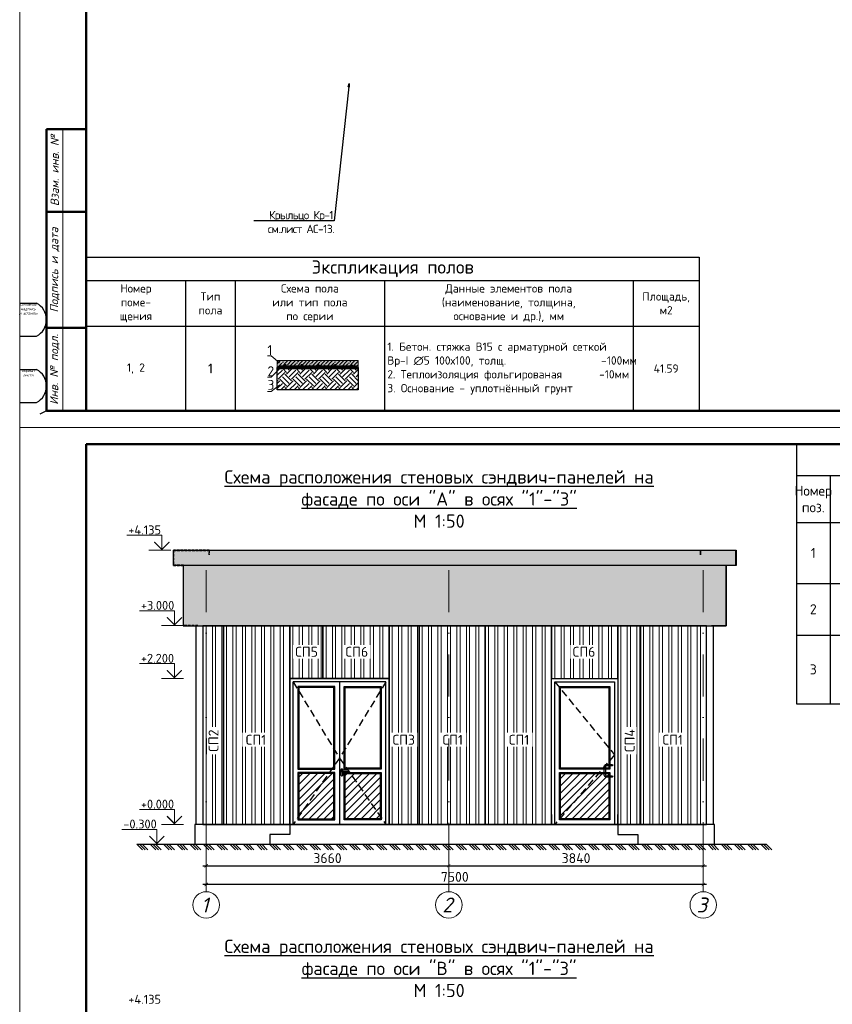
# Model space of a CAD drawing. Header units: millimetres. Extents: x 2842173 to 10151342, y -218675 to 375325.
# Tile 89 of 107: x 2928478 to 2952999, y 179723 to 209424. Entities that reach past the tile are written whole.
import ezdxf
from ezdxf import colors
from ezdxf.entities.mleader import LeaderData, LeaderLine
from ezdxf.enums import TextEntityAlignment as Align
from ezdxf.math import Vec2, Vec3

# ---------------------------------------------------------------- set-up
doc = ezdxf.new("R2010")
doc.units = ezdxf.units.MM
for name, pattern in [('$0$( Hidden )', [0.375, 0.25, -0.125]), ('DASHDOTX2', [50.8, 25.4, -12.7, 0, -12.7]), ('HIDDEN2', [4.7625, 3.175, -1.5875])]:
    doc.linetypes.add(name, pattern=pattern)
doc.layers.get('Defpoints').update_dxf_attribs({"color": 255})
for name, color, linetype, lineweight in [('.', 7, 'Continuous', 15), ('0_Текст', 175, 'Continuous', 20), ('HATCH', 253, 'Continuous', 13), ('STR. Таблицы(Tables).0', 7, 'Continuous', 20), ('тонкие', 143, 'Continuous', 9)]:
    doc.layers.add(name, color=color, linetype=linetype, lineweight=lineweight)
doc.layers.add('CS_UNPLOTTED', color=171, linetype='Continuous', plot=False)
doc.layers.add('D-Hatch (PROFIL)', color=7, linetype='Continuous')
doc.layers.add('Окно ОК-1', color=142, linetype='Continuous')
doc.styles.add('ICOCPEUR', font='isocpeur.ttf')
doc.styles.add('ISO_1.0', font='isocpeui.ttf')
doc.styles.add('ISOCPEUR', font='isocpeur.ttf')
doc.styles.add('ГОСТ 300', font='isocpeui.ttf', dxfattribs={"height": 300})
doc.styles.add('ГОСТ300', font='isocpeur.ttf')
doc.styles.add('Оси', font='isocpeui.ttf')
doc.dimstyles.new('ГОСТ 50', dxfattribs={"dimtxt": 300, "dimasz": 100, "dimexe": 100, "dimexo": 80, "dimgap": 80, "dimtad": 1, "dimdec": 0, "dimlfac": 0.5, "dimtxsty": 'ГОСТ300', "dimblk": 'ARCHTICK', "dimcen": 50, "dimdle": 100, "dimadec": 0, "dimazin": 0, "dimtfac": 1, "dimtdec": 0, "dimtmove": 0, "dimatfit": 3, "dimldrblk": 'ARCHTICK', "dimfxl": 1, "dimlwe": 9, "dimarcsym": 0})
pattern_1 = [(37.5, (2933415.664, 191141.16), (-3.20006, 97.88265), [0, -77.216, 0, -86.36, 0, -82.55]), (7.5, (2933415.66, 191141.16), (89.9047, 143.365), [0, -41.656, 0, -69.596, 0, -26.67]), (327.5, (2933353.18, 191141.16), (158.19847, 0.28744), [0, -25.4, 0, -91.44, 0, -119.38]), (317.5, (2933353.18, 191141.16), (152.7113, 44.5859), [0, -12.7, 0, -59.944, 0, -68.58])]
pattern_2 = [(45, (480228.72, 720554.25), (-112.253202, 112.253202), [])]

# ---------------------------------------------------------------- blocks, each defined once
blk = doc.blocks.new('*U647')
at = {"lineweight": 9}
for p, q in [((-20, -5), (-20, 415)), ((574, -5), (-20, -5))]:
    blk.add_line(p, q, dxfattribs=at)
at = {"lineweight": 50}
for p, q in [((0, 0), (0, 410)), ((0, 85), (-12, 85)), ((-12, 0), (-12, 85)), ((0, 60), (-12, 60)), ((0, 25), (-12, 25)), ((0, 0), (-12, 0)), ((569, 0), (0, 0))]:
    blk.add_line(p, q, dxfattribs=at)
at = {"lineweight": 20}
blk.add_line((-7, 85), (-7, 0), dxfattribs=at)
at = {"layer": 'CS_UNPLOTTED'}
for p, q in [((-20, 32.5), (-15, 32.5)), ((-20, 22.5), (-15, 22.5)), ((-20, 12.5), (-15, 12.5)), ((-20, 2.5), (-15, 2.5)), ((-12, 0), (-14, -1))]:
    blk.add_line(p, q, dxfattribs=at)
for centre in [(-17.66, 27.5), (-17.66, 7.5)]:
    blk.add_arc(centre, 5.67, 298.0574, 61.9426, dxfattribs=at)
at = {"layer": '0_Текст', "char_height": 2.5, "attachment_point": 5, "rotation": 90, "style": 'ISO_1.0'}
for s, insert, width in [('Взам. инв. №', (-9.5, 72.5), 25), ('Подпись и дата', (-9.5, 42.5), 35), ('Инв. № подл.', (-9.5, 12.5), 25)]:
    blk.add_mtext(s, dxfattribs=dict(at, insert=insert, width=width))
at = {"layer": 'CS_UNPLOTTED', "char_height": 0.8, "width": 5, "attachment_point": 2, "style": 'ISO_1.0'}
for s, insert in [('Основная надпись \\Pи штампы', (-17.5, 32.5)), ('Формат листа', (-17.5, 12.5))]:
    blk.add_mtext(s, dxfattribs=dict(at, insert=insert))
blk = doc.blocks.new('*T435')
at = {"color": 255, "lineweight": -2, "transparency": 16777216}
for p, q in [((0, 0), (18500, 0)), ((0, 0), (0, -704)), ((18500, 0), (18500, -704))]:
    blk.add_line(p, q, dxfattribs=at)
at = {"color": 0, "lineweight": -2, "transparency": 16777216}
blk.add_line((0, -704), (3000, -704), dxfattribs=at)
at = {"color": 0, "lineweight": 25, "transparency": 16777216}
for p, q in [((0, -704), (0, -4637)), ((3000, -704), (3000, -4637)), ((4500, -704), (4500, -4637)), ((9000, -704), (9000, -4637)), ((16500, -704), (16500, -4637)), ((18500, -704), (18500, -4637)), ((0, -2084), (18500, -2084)), ((0, -4637), (18500, -4637))]:
    blk.add_line(p, q, dxfattribs=at)
at = {"color": 0, "linetype": 'ByBlock', "transparency": 16777216}
blk.add_line((3000, -704), (18500, -704), dxfattribs=at)
at = {"transparency": 16777216, "style": 'ISOCPEUR'}
for s, insert, char_height, width, attachment_point in [('Экспликация полов', (9250, -352), 400, 18329, 5), ('Номер\\Pпоме-\\Pщения', (1500, -1394), 250, 2829, 5), ('Схема пола\\Pили тип пола\\Pпо серии', (6750, -1394), 250, 4329, 5), ('Данные элементов пола\\P(наименование, толщина,\\Pоснование и др.), мм', (12750, -1394), 250, 7329, 5), ('Тип пола', (3750, -1394), 250, 1329, 5), ('Площадь, м2', (17500, -1394), 250, 1829, 5), ('1. Бетон. стяжка В15 с арматурной сеткой\\PВр-I ∅5 100х100, толщ.                  -100мм\\P2. Теплоизоляция фольгированая       -10мм\\P3. Основание - уплотнённый грунт', (9086, -3360), 250, 7329, 4), ('1, 2', (1500, -3360), 250, 2800, 5), ('1', (3750, -3360), 300, 1300, 5), ('41.59', (17500, -3360), 250, 1829, 5)]:
    blk.add_mtext(s, dxfattribs=dict(at, insert=insert, char_height=char_height, width=width, attachment_point=attachment_point))
blk = doc.blocks.new('*U20')
at = {"lineweight": 9}
for p, q in [((-20, -5), (-20, 292)), ((-20, 292), (400, 292))]:
    blk.add_line(p, q, dxfattribs=at)
at = {"lineweight": 50}
for p, q in [((0, 0), (0, 287)), ((0, 287), (395, 287))]:
    blk.add_line(p, q, dxfattribs=at)
blk = doc.blocks.new('*U292')
at = {"color": 0, "lineweight": -2}
for p, q in [((0, 0), (85, -85)), ((40, 0), (125, -85)), ((80, 0), (165, -85)), ((200, 0), (285, -85)), ((240, 0), (325, -85)), ((280, 0), (365, -85)), ((401, 0), (485, -85)), ((441, 0), (525, -85)), ((481, 0), (566, -85)), ((601, 0), (686, -85)), ((641, 0), (726, -85)), ((681, 0), (766, -85)), ((801, 0), (886, -85)), ((841, 0), (926, -85)), ((881, 0), (966, -85)), ((1001, 0), (1086, -85)), ((1042, 0), (1126, -85)), ((1082, 0), (1166, -85)), ((1202, 0), (1287, -85)), ((1242, 0), (1327, -85)), ((1282, 0), (1367, -85)), ((1402, 0), (1487, -85)), ((1442, 0), (1527, -85)), ((1482, 0), (1567, -85)), ((1602, 0), (1687, -85)), ((1642, 0), (1727, -85)), ((1682, 0), (1767, -85)), ((1803, 0), (1887, -85)), ((1843, 0), (1928, -85)), ((1883, 0), (1968, -85)), ((2003, 0), (2088, -85)), ((2043, 0), (2128, -85)), ((2083, 0), (2168, -85)), ((2203, 0), (2288, -85)), ((2243, 0), (2328, -85)), ((2283, 0), (2368, -85)), ((2403, 0), (2488, -85)), ((2444, 0), (2528, -85)), ((2484, 0), (2568, -85)), ((2604, 0), (2689, -85)), ((2644, 0), (2729, -85)), ((2684, 0), (2769, -85)), ((2804, 0), (2889, -85)), ((2844, 0), (2929, -85)), ((2884, 0), (2969, -85)), ((3004, 0), (3089, -85)), ((3044, 0), (3129, -85)), ((3084, 0), (3169, -85)), ((3205, 0), (3289, -85)), ((3245, 0), (3330, -85)), ((3285, 0), (3370, -85)), ((3405, 0), (3490, -85)), ((3445, 0), (3530, -85)), ((3485, 0), (3570, -85)), ((3605, 0), (3690, -85)), ((3645, 0), (3730, -85)), ((3685, 0), (3770, -85)), ((3806, 0), (3890, -85)), ((3846, 0), (3930, -85)), ((3886, 0), (3970, -85)), ((4006, 0), (4091, -85)), ((4046, 0), (4131, -85)), ((4086, 0), (4171, -85)), ((4206, 0), (4291, -85)), ((4246, 0), (4331, -85)), ((4286, 0), (4371, -85)), ((4406, 0), (4491, -85)), ((4446, 0), (4531, -85)), ((4486, 0), (4571, -85)), ((4607, 0), (4692, -85)), ((4647, 0), (4732, -85)), ((4687, 0), (4772, -85)), ((4807, 0), (4892, -85)), ((4847, 0), (4932, -85)), ((4887, 0), (4972, -85)), ((5007, 0), (5092, -85)), ((5047, 0), (5132, -85)), ((5087, 0), (5172, -85)), ((5208, 0), (5292, -85)), ((5248, 0), (5332, -85)), ((5288, 0), (5373, -85)), ((5408, 0), (5493, -85)), ((5448, 0), (5533, -85)), ((5488, 0), (5573, -85)), ((5608, 0), (5693, -85)), ((5648, 0), (5733, -85)), ((5688, 0), (5773, -85)), ((5808, 0), (5893, -85)), ((5848, 0), (5933, -85)), ((5889, 0), (5973, -85)), ((6009, 0), (6094, -85)), ((6049, 0), (6134, -85)), ((6089, 0), (6174, -85)), ((6209, 0), (6294, -85)), ((6249, 0), (6334, -85)), ((6289, 0), (6374, -85)), ((6409, 0), (6494, -85)), ((6449, 0), (6534, -85)), ((6489, 0), (6574, -85)), ((6610, 0), (6694, -85)), ((6650, 0), (6734, -85)), ((6690, 0), (6775, -85)), ((6810, 0), (6895, -85)), ((6850, 0), (6935, -85)), ((6890, 0), (6975, -85)), ((7010, 0), (7095, -85)), ((7050, 0), (7135, -85)), ((7090, 0), (7175, -85)), ((7210, 0), (7295, -85)), ((7250, 0), (7335, -85)), ((7291, 0), (7375, -85)), ((7411, 0), (7496, -85)), ((7451, 0), (7536, -85)), ((7491, 0), (7576, -85)), ((7611, 0), (7696, -85)), ((7651, 0), (7736, -85)), ((7691, 0), (7776, -85)), ((7811, 0), (7896, -85)), ((7851, 0), (7936, -85)), ((7891, 0), (7976, -85)), ((8012, 0), (8096, -85)), ((8052, 0), (8137, -85)), ((8092, 0), (8177, -85)), ((8212, 0), (8297, -85)), ((8252, 0), (8337, -85)), ((8292, 0), (8377, -85)), ((8412, 0), (8497, -85)), ((8452, 0), (8537, -85)), ((8492, 0), (8577, -85)), ((8612, 0), (8697, -85)), ((8653, 0), (8737, -85)), ((8693, 0), (8777, -85)), ((8813, 0), (8898, -85)), ((8853, 0), (8938, -85)), ((8893, 0), (8978, -85)), ((9013, 0), (9098, -85)), ((9053, 0), (9138, -85)), ((9093, 0), (9178, -85)), ((9213, 0), (9298, -85)), ((9253, 0), (9338, -85)), ((9293, 0), (9378, -85)), ((9414, 0), (9498, -85)), ((9454, 0), (9539, -85)), ((9494, 0), (9579, -85))]:
    blk.add_line(p, q, dxfattribs=at)
blk = doc.blocks.new('*U454')
at = {"color": 0, "linetype": 'DASHDOTX2', "lineweight": -2, "ltscale": 50}
blk.add_line((0, 1209), (0, 10701), dxfattribs=at)
at = {"color": 0, "linetype": 'DASHDOTX2', "lineweight": -2, "ltscale": 30}
blk.add_lwpolyline([(0, 400), (0, 1209)], dxfattribs=at)
at = {"color": 0, "linetype": 'Continuous', "lineweight": -2}
blk.add_circle((0, 0), 400, dxfattribs=at)
at = {"style": 'Оси'}
blk.add_attdef('OS1', text='', height=450, dxfattribs=at).set_placement((-44, 0), align=Align.MIDDLE_CENTER)
blk = doc.blocks.new('*U456')
at = {"color": 0, "linetype": 'DASHDOTX2', "lineweight": -2, "ltscale": 50}
blk.add_line((0, 1209), (0, 10701), dxfattribs=at)
at = {"color": 0, "linetype": 'DASHDOTX2', "lineweight": -2, "ltscale": 30}
blk.add_lwpolyline([(0, 400), (0, 1209)], dxfattribs=at)
at = {"color": 0, "linetype": 'Continuous', "lineweight": -2}
blk.add_circle((0, 0), 400, dxfattribs=at)
at = {"style": 'Оси'}
blk.add_attdef('OS1', text='', height=450, dxfattribs=at).set_placement((-44, 0), align=Align.MIDDLE_CENTER)
blk = doc.blocks.new('_ArchTick')
at = {"color": 0, "linetype": 'ByBlock', "const_width": 0.15}
blk.add_lwpolyline([(-0.5, -0.5), (0.5, 0.5)], dxfattribs=at)
blk = doc.blocks.new('*D448')
at = {"color": 0, "lineweight": 9, "transparency": 16777216}
for p, q in [((2934106, 185162), (2934106, 183802)), ((2941426, 185162), (2941426, 183802))]:
    blk.add_line(p, q, dxfattribs=at)
at = {"color": 0, "lineweight": -2, "transparency": 16777216}
blk.add_line((2934006, 183902), (2941526, 183902), dxfattribs=at)
at = {"layer": 'Defpoints', "color": 0, "transparency": 16777216}
for p in [(2934106, 185242), (2941426, 185242), (2941426, 183902)]:
    blk.add_point(p, dxfattribs=at)
at = {"color": 0, "lineweight": -2, "transparency": 16777216, "xscale": 100, "yscale": 100, "zscale": 100, "rotation": 180}
blk.add_blockref('_ArchTick', (2934106, 183902), dxfattribs=at)
at = {"color": 0, "lineweight": -2, "transparency": 16777216, "xscale": 100, "yscale": 100, "zscale": 100}
blk.add_blockref('_ArchTick', (2941426, 183902), dxfattribs=at)
at = {"color": 0, "transparency": 16777216, "insert": (2937766, 184132), "char_height": 300, "attachment_point": 5, "style": 'ГОСТ300'}
blk.add_mtext('3660', dxfattribs=at)
blk = doc.blocks.new('*D449')
at = {"color": 0, "lineweight": 9, "transparency": 16777216}
for p, q in [((2941426, 185162), (2941426, 183802)), ((2949106, 185216), (2949106, 183802))]:
    blk.add_line(p, q, dxfattribs=at)
at = {"color": 0, "lineweight": -2, "transparency": 16777216}
blk.add_line((2941326, 183902), (2949206, 183902), dxfattribs=at)
at = {"layer": 'Defpoints', "color": 0, "transparency": 16777216}
for p in [(2941426, 185242), (2949106, 185296), (2949106, 183902)]:
    blk.add_point(p, dxfattribs=at)
at = {"color": 0, "lineweight": -2, "transparency": 16777216, "xscale": 100, "yscale": 100, "zscale": 100, "rotation": 180}
blk.add_blockref('_ArchTick', (2941426, 183902), dxfattribs=at)
at = {"color": 0, "lineweight": -2, "transparency": 16777216, "xscale": 100, "yscale": 100, "zscale": 100}
blk.add_blockref('_ArchTick', (2949106, 183902), dxfattribs=at)
at = {"color": 0, "transparency": 16777216, "insert": (2945266, 184132), "char_height": 300, "attachment_point": 5, "style": 'ГОСТ300'}
blk.add_mtext('3840', dxfattribs=at)
blk = doc.blocks.new('*D450')
at = {"color": 0, "lineweight": 9, "transparency": 16777216}
for p, q in [((2934106, 184815), (2934106, 183238)), ((2949106, 184815), (2949106, 183238))]:
    blk.add_line(p, q, dxfattribs=at)
at = {"color": 0, "lineweight": -2, "transparency": 16777216}
blk.add_line((2949206, 183338), (2934006, 183338), dxfattribs=at)
at = {"layer": 'Defpoints', "color": 0, "transparency": 16777216}
for p in [(2934106, 184895), (2949106, 184895), (2934106, 183338)]:
    blk.add_point(p, dxfattribs=at)
at = {"color": 0, "lineweight": -2, "transparency": 16777216, "xscale": 100, "yscale": 100, "zscale": 100, "rotation": 180}
blk.add_blockref('_ArchTick', (2934106, 183338), dxfattribs=at)
at = {"color": 0, "lineweight": -2, "transparency": 16777216, "xscale": 100, "yscale": 100, "zscale": 100}
blk.add_blockref('_ArchTick', (2949106, 183338), dxfattribs=at)
at = {"color": 0, "transparency": 16777216, "insert": (2941606, 183568), "char_height": 300, "attachment_point": 5, "style": 'ГОСТ300'}
blk.add_mtext('7500', dxfattribs=at)
blk = doc.blocks.new('*T469')
at = {"color": 0, "linetype": 'ByBlock', "lineweight": -2, "transparency": 16777216}
for p, q in [((0, 0), (18071, 0)), ((0, 0), (0, -950)), ((18071, 0), (18071, -950)), ((0, -950), (1022, -950)), ((1022, -950), (18071, -950)), ((14443, -4205), (16304, -4205)), ((14443, -7834), (16304, -7834))]:
    blk.add_line(p, q, dxfattribs=at)
at = {"color": 0, "lineweight": 25, "transparency": 16777216}
for p, q in [((0, -950), (0, -7834)), ((1022, -950), (1022, -7834)), ((4979, -950), (4979, -7834)), ((12219, -950), (12219, -7834)), ((14443, -950), (14443, -7834)), ((16304, -950), (16304, -7834)), ((18071, -950), (18071, -7834)), ((0, -2370), (18071, -2370)), ((0, -4205), (14443, -4205)), ((16304, -4205), (18071, -4205)), ((0, -5764), (18071, -5764)), ((0, -7834), (14443, -7834)), ((16304, -7834), (18071, -7834))]:
    blk.add_line(p, q, dxfattribs=at)
at = {"color": 0, "transparency": 16777216, "attachment_point": 5, "style": 'ISOCPEUR'}
for s, insert, char_height, width in [('Ведомость наружной отделки', (9035, -475), 400, 17950.88), ('\\A1;Кол-во\\P(м{\\H0.7x;\\S2^ ;})', (15374, -1660), 300, 1740.56), ('Номер поз.', (511, -1660), 300, 902.06), ('Наименование', (3001, -1660), 300, 3837.06), ('Вид отделки', (8599, -1660), 300, 7120.28), ('Цвет', (13331, -1660), 300, 2103.85), ('Прим.', (17187, -1660), 300, 1647.06), ('Керамогранитные плиты  300х300х9 мм,\\Pшлифованные термообработанные', (8599, -3287), 300, 7120.28), ('Серый антрацит', (13331, -3287), 300, 2103.85), ('1', (511, -3287), 300, 902.06), ('Цоколь', (3001, -3287), 300, 3837.06), ('\\A1;8.3м{\\H0.7x;\\S2^ ;}', (15374, -3287), 300, 1740.56), ('{\\T0.95;Сэндвич-панель с базальтовым заполнением t=100мм}', (8599, -4984), 300, 7120.28), ('2', (511, -4984), 300, 902.06), ('Основные стены', (3001, -4984), 300, 3837.06), ('{\\C7; Белый}', (13331, -4984), 300, 2103.85), ('Обшивка фасадными композитными листами  "Алюкобонд" (толщиной до 5мм) негорючий по металлическому оцинкованному каркасу ', (8599, -6799), 300, 7120.28), ('3', (511, -6799), 300, 902.06), (' Карниз', (3001, -6799), 300, 3837.06), ('Cерый', (13331, -6799), 300, 2103.85), ('\\A1;64.45м{\\H0.7x;\\S2^ ;}', (15374, -6799), 300, 1740.56)]:
    blk.add_mtext(s, dxfattribs=dict(at, insert=insert, char_height=char_height, width=width))
blk = doc.blocks.new('_ClosedBlank')
at = {"color": 0, "linetype": 'ByBlock', "lineweight": -2}
for p, q in [((-1, 0.17), (0, 0)), ((-1, 0.17), (-1, -0.17)), ((0, 0), (-1, -0.17))]:
    blk.add_line(p, q, dxfattribs=at)

msp = doc.modelspace()

# ---------------------------------------------------------------- hatches: boundary and pattern name
at = {"layer": '.'}
h = msp.add_hatch(dxfattribs=at)
h.set_pattern_fill('ANSI35', color=256, scale=25)
h.set_pattern_definition([(45, (2743677.25, -74577.36), (-112.2532, 112.2532), []), (45, (2743789.5, -74577.36), (-112.2532, 112.2532), [198.4375, -39.6875, 0, -39.6875])])
h.paths.add_polyline_path([(2936251.434, 199139.726), (2938695.293, 199139.726), (2938695.293, 198937.444), (2936251.434, 198937.444)])
at = {"layer": 'D-Hatch (PROFIL)', "true_color": 0xc596ad}
h = msp.add_hatch(dxfattribs=at)
h.set_pattern_fill('AR-SAND', color=253, scale=2)
h.set_pattern_definition(pattern_1)
h.paths.add_polyline_path([(2933115.664, 193421.159), (2950096.591, 193421.159), (2950096.591, 192961.159), (2933115.664, 192961.159)])
at = {"layer": 'D-Hatch (PROFIL)', "true_color": 0xbccdca}
h = msp.add_hatch(dxfattribs=at)
h.set_pattern_fill('AR-SAND', color=9, scale=2)
h.set_pattern_definition(pattern_1)
h.paths.add_polyline_path([(2949796.591, 192961.159), (2933415.664, 192961.159), (2933415.664, 191141.159), (2949796.591, 191141.159)])
at = {"layer": 'HATCH', "lineweight": 0}
h = msp.add_hatch(dxfattribs=at)
h.set_pattern_fill('EARTH', color=0, scale=45, angle=45)
h.set_pattern_definition([(45, (2936682.25, -30553.4), (0, 404.11153), [285.75, -285.75]), (45, (2936606.48, -30477.63), (0, 404.11153), [285.75, -285.75]), (45, (2936530.7, -30401.86), (0, 404.11153), [285.75, -285.75]), (135, (2936530.7, -30351.35), (-404.11153, 0), [285.75, -285.75]), (135, (2936606.48, -30275.58), (-404.11153, 0), [285.75, -285.75]), (135, (2936682.25, -30199.8), (-404.11153, 0), [285.75, -285.75])])
h.paths.add_polyline_path([(2936251.434, 198897.444), (2938695.293, 198897.444), (2938695.293, 198254.329), (2936251.434, 198254.329)])
at = {"layer": 'STR. Таблицы(Tables).0'}
h = msp.add_hatch(dxfattribs=at)
h.set_pattern_fill('AR-CONC', color=256, scale=0.571056, style=0)
h.set_pattern_definition([(50, (2656708.25, 402985.645), (104.037687, -9.102114), [10.87862, -119.66483]), (355, (2656708.25, 402985.64), (-20.125635, 109.104082), [8.702897, -95.731863]), (100.451, (2656716.92, 402984.89), (83.912428, 100.001472), [9.2454, -101.6994]), (46.1842, (2656708.25, 403014.65), (154.80137, -24.008532), [16.31793, -179.49724]), (96.6356, (2656721.15, 403012.65), (135.57116, 141.2939), [13.8681, -152.5491]), (351.184, (2656708.25, 403014.65), (135.571374, 141.29365), [13.054345, -143.597795]), (21, (2656722.75, 403007.4), (86.580619, -58.39936), [10.87862, -119.66483]), (326, (2656722.75, 403007.4), (35.292432, 105.181682), [8.702897, -95.731863]), (71.4514, (2656729.97, 403002.54), (121.872812, 46.782557), [9.2454, -101.6994]), (37.5, (2656708.25, 402985.645), (1.763766, 48.28568), [0, -94.571477, 0, -97.182346, 0, -96.094484]), (7.5, (2656708.25, 402985.645), (38.157783, 57.2087394), [0, -55.408442, 0, -92.395753, 0, -36.62469]), (327.5, (2656675.903, 402985.645), (77.4298514, -3.271435), [0, -36.262069, 0, -113.137656, 0, -150.124967]), (317.5, (2656661.4, 402985.645), (84.590089, 14.519956), [0, -47.14069, 0, -75.135008, 0, -106.610484])])
h.paths.add_polyline_path([(2936251.434, 199139.726), (2938695.293, 199139.726), (2938695.293, 198937.444), (2936251.434, 198937.444)])
at = {"layer": 'тонкие', "ltscale": 15}
h = msp.add_hatch(dxfattribs=at)
h.set_pattern_fill('ANSI32', color=256, scale=30, angle=45)
h.set_pattern_definition([(90, (2934006.14, 185149.16), (-285.75, 0), []), (90, (2934101.4, 185244.4), (-285.75, 0), [])])
h.paths.add_polyline_path([(2934006.136, 185149.159), (2934626.588, 185149.159), (2934626.588, 191141.159), (2934006.136, 191141.159)])
h = msp.add_hatch(dxfattribs=at)
h.set_pattern_fill('ANSI32', color=256, scale=30, angle=45)
h.set_pattern_definition([(90, (2934626.6, 185149.16), (-285.75, 0), []), (90, (2934721.84, 185244.4), (-285.75, 0), [])])
h.paths.add_polyline_path([(2934626.594, 185149.159), (2936626.188, 185149.159), (2936626.188, 191141.159), (2934626.594, 191141.159)])
h = msp.add_hatch(dxfattribs=at)
h.set_pattern_fill('ANSI32', color=256, scale=30, angle=45)
h.set_pattern_definition([(90, (2936626.2, 189549.16), (-285.75, 0), []), (90, (2936721.44, 189644.4), (-285.75, 0), [])])
h.paths.add_polyline_path([(2936626.194, 189549.159), (2937626.193, 189549.159), (2937626.193, 191141.159), (2936626.194, 191141.159)])
h = msp.add_hatch(dxfattribs=at)
h.set_pattern_fill('ANSI32', color=256, scale=30, angle=45)
h.set_pattern_definition([(90, (2937626.2, 189549.16), (-285.75, 0), []), (90, (2937721.44, 189644.4), (-285.75, 0), [])])
h.paths.add_polyline_path([(2937626.193, 189549.159), (2939626.193, 189549.159), (2939626.193, 191141.159), (2937626.193, 191141.159)])
h = msp.add_hatch(dxfattribs=at)
h.set_pattern_fill('ANSI32', color=256, scale=30, angle=45)
h.set_pattern_definition([(90, (2939626.2, 185149.16), (-285.75, 0), []), (90, (2939721.44, 185244.4), (-285.75, 0), [])])
h.paths.add_polyline_path([(2939626.193, 185149.159), (2940527.389, 185149.159), (2940527.389, 191141.159), (2939626.193, 191141.159)])
h = msp.add_hatch(dxfattribs=at)
h.set_pattern_fill('ANSI32', color=256, scale=30, angle=45)
h.set_pattern_definition([(90, (2940527.4, 185149.16), (-285.75, 0), []), (90, (2940622.64, 185244.4), (-285.75, 0), [])])
h.paths.add_polyline_path([(2940527.395, 185149.159), (2942526.989, 185149.159), (2942526.989, 191141.159), (2940527.395, 191141.159)])
h = msp.add_hatch(dxfattribs=at)
h.set_pattern_fill('ANSI32', color=256, scale=30, angle=45)
h.set_pattern_definition([(90, (2942527, 185149.16), (-285.75, 0), []), (90, (2942622.24, 185244.4), (-285.75, 0), [])])
h.paths.add_polyline_path([(2942526.995, 185149.159), (2944526.589, 185149.159), (2944526.589, 191141.159), (2942526.995, 191141.159)])
h = msp.add_hatch(dxfattribs=at)
h.set_pattern_fill('ANSI32', color=256, scale=30, angle=45)
h.set_pattern_definition([(90, (2944526.6, 189549.16), (-285.75, 0), []), (90, (2944621.84, 189644.4), (-285.75, 0), [])])
h.paths.add_polyline_path([(2944526.595, 189549.159), (2946526.594, 189549.159), (2946526.594, 191141.159), (2944526.595, 191141.159)])
h = msp.add_hatch(dxfattribs=at)
h.set_pattern_fill('ANSI32', color=256, scale=30, angle=45)
h.set_pattern_definition([(90, (2946526.6, 185149.16), (-285.75, 0), []), (90, (2946621.84, 185244.4), (-285.75, 0), [])])
h.paths.add_polyline_path([(2946526.594, 185149.159), (2947206.52, 185149.159), (2947206.52, 191141.159), (2946526.594, 191141.159)])
h = msp.add_hatch(dxfattribs=at)
h.set_pattern_fill('ANSI32', color=256, scale=30, angle=45)
h.set_pattern_definition([(90, (2947206.53, 185149.16), (-285.75, 0), []), (90, (2947301.78, 185244.4), (-285.75, 0), [])])
h.paths.add_polyline_path([(2947206.526, 185149.159), (2949206.12, 185149.159), (2949206.12, 191141.159), (2947206.526, 191141.159)])
at = {"layer": 'тонкие', "linetype": 'ByBlock', "ltscale": 50}
h = msp.add_hatch(dxfattribs=at)
h.set_pattern_fill('ANSI31', color=256, scale=50)
h.set_pattern_definition(pattern_2)
h.paths.add_polyline_path([(2937958.297, 186689.159), (2936898.297, 186689.159), (2936898.297, 185319.173), (2937958.297, 185319.173)])
h = msp.add_hatch(dxfattribs=at)
h.set_pattern_fill('ANSI31', color=256, scale=50)
h.set_pattern_definition(pattern_2)
h.paths.add_polyline_path([(2939358.298, 186689.159), (2938298.297, 186689.159), (2938298.297, 185319.173), (2939358.298, 185319.173)])
h = msp.add_hatch(dxfattribs=at)
h.set_pattern_fill('ANSI31', color=256, scale=50)
h.set_pattern_definition([(45, (472221.31, 720554.25), (-112.253202, 112.253202), [])])
h.paths.add_polyline_path([(2946256.589, 186689.159), (2944796.589, 186689.159), (2944796.589, 185319.159), (2946256.589, 185319.159)])

# ---------------------------------------------------------------- linework, layer by layer
at = {"color": 0, "linetype": 'ByBlock', "lineweight": 9}
for p, q in [((2933037.15, 193421.159), (2932378.061, 193421.159)), ((2933417.15, 191146.159), (2932758.061, 191146.159)), ((2933417.15, 189549.159), (2932758.061, 189549.159)), ((2933417.15, 185149.159), (2932758.061, 185149.159))]:
    msp.add_line(p, q, dxfattribs=at)
at = {"ltscale": 15}
for p, q in [((2936626.193, 185449.159), (2936626.193, 185149.159)), ((2939626.193, 185149.159), (2939626.193, 185449.159)), ((2944526.589, 185449.159), (2944526.589, 185149.159)), ((2946526.589, 185149.159), (2946526.589, 185449.204)), ((2936628.297, 185149.177), (2939626.193, 185149.159)), ((2944526.589, 185149.159), (2946526.589, 185149.159))]:
    msp.add_line(p, q, dxfattribs=at)
at = {"lineweight": 30}
msp.add_line((2932013.972, 184549.159), (2951001.465, 184549.159), dxfattribs=at)
at = {"color": 7, "lineweight": 30}
msp.add_lwpolyline([(2936248.613, 198937.444), (2938695.293, 198937.444), (2938695.293, 198897.444), (2936248.613, 198897.444)], close=True, dxfattribs=at)
for points in [[(2936251.434, 198937.444), (2938695.293, 198937.444), (2938695.293, 198937.444), (2936251.434, 198937.444)], [(2936251.434, 198897.444), (2938695.293, 198897.444), (2938695.293, 198254.329), (2936251.434, 198254.329)], [(2933115.664, 193421.159), (2950096.591, 193421.159), (2950096.591, 192961.159), (2933115.664, 192961.159)], [(2949796.591, 192961.159), (2933415.664, 192961.159), (2933415.664, 191141.159), (2949796.591, 191141.159)]]:
    msp.add_lwpolyline(points, close=True)
at = {"ltscale": 15}
msp.add_lwpolyline([(2936251.434, 198897.444), (2938695.293, 198897.444), (2938695.293, 198254.329), (2936251.434, 198254.329)], close=True, dxfattribs=at)
at = {"lineweight": 30}
for points in [[(2936298.86, 198987.444), (2938637.531, 198987.444)], [(2949446.126, 184549.159), (2949446.126, 185149.159), (2933766.129, 185149.159), (2933766.129, 184549.159)]]:
    msp.add_lwpolyline(points, dxfattribs=at)
at = {"color": 0, "linetype": 'ByBlock', "lineweight": 9}
for points in [[(2932767.15, 193421.159), (2932767.15, 193871.159), (2931708.795, 193871.159)], [(2933147.15, 191146.159), (2933147.15, 191596.159), (2932088.795, 191596.159)], [(2933147.15, 189549.159), (2933147.15, 189999.159), (2932088.795, 189999.159)], [(2933147.15, 185149.159), (2933147.15, 185599.159), (2932088.795, 185599.159)], [(2932617.456, 184549.159), (2932617.456, 184999.159), (2931559.1, 184999.159)]]:
    msp.add_lwpolyline(points, dxfattribs=at)
for points in [[(2932992.15, 193671.611, 36, 36, 0), (2932767.15, 193446.611, 36, 36, 0), (2932542.15, 193671.611, 36, 36, 0)], [(2933372.15, 191396.611, 36, 36, 0), (2933147.15, 191171.611, 36, 36, 0), (2932922.15, 191396.611, 36, 36, 0)], [(2933372.15, 189799.611, 36, 36, 0), (2933147.15, 189574.611, 36, 36, 0), (2932922.15, 189799.611, 36, 36, 0)], [(2933372.15, 185399.611, 36, 36, 0), (2933147.15, 185174.611, 36, 36, 0), (2932922.15, 185399.611, 36, 36, 0)], [(2932842.456, 184799.611, 36, 36, 0), (2932617.456, 184574.611, 36, 36, 0), (2932392.456, 184799.611, 36, 36, 0)]]:
    msp.add_lwpolyline(points, format="xyseb", dxfattribs=at)
at = {"color": 161, "linetype": '$0$( Hidden )', "ltscale": 300}
msp.add_lwpolyline([(2933856.124, 191141.159), (2933856.124, 191146.159), (2933420.664, 191146.159), (2933420.664, 192966.159), (2933120.664, 192966.159), (2933120.664, 193416.159), (2934190.664, 193416.159), (2934190.664, 193281.159), (2934195.664, 193281.159), (2934195.664, 193421.159), (2933115.664, 193421.159), (2933115.664, 192961.159), (2933415.664, 192961.159), (2933415.664, 191141.159)], close=True, dxfattribs=at)
at = {"color": 248, "true_color": 0x641213}
msp.add_lwpolyline([(2949356.131, 191141.159), (2949356.131, 191146.159), (2949791.591, 191146.159), (2949791.591, 192966.159), (2950091.591, 192966.159), (2950091.591, 193416.159), (2949021.591, 193416.159), (2949021.591, 193281.159), (2949016.591, 193281.159), (2949016.591, 193421.159), (2950096.591, 193421.159), (2950096.591, 192961.159), (2949796.591, 192961.159), (2949796.591, 191141.159)], close=True, dxfattribs=at)
at = {"color": 190, "lineweight": 30}
for points in [[(2933806.133, 191141.159), (2934006.133, 191141.159), (2934006.133, 185149.159), (2933806.133, 185149.159)], [(2934006.136, 185149.159), (2934626.588, 185149.159), (2934626.588, 191141.159), (2934006.136, 191141.159)], [(2934626.594, 185149.159), (2936626.188, 185149.159), (2936626.188, 191141.159), (2934626.594, 191141.159)], [(2936626.194, 189549.159), (2937626.193, 189549.159), (2937626.193, 191141.159), (2936626.194, 191141.159)], [(2937626.193, 189549.159), (2939626.193, 189549.159), (2939626.193, 191141.159), (2937626.193, 191141.159)], [(2939626.193, 185149.159), (2940527.389, 185149.159), (2940527.389, 191141.159), (2939626.193, 191141.159)], [(2940527.395, 185149.159), (2942526.989, 185149.159), (2942526.989, 191141.159), (2940527.395, 191141.159)], [(2942526.995, 185149.159), (2944526.589, 185149.159), (2944526.589, 191141.159), (2942526.995, 191141.159)], [(2944526.595, 189549.159), (2946526.594, 189549.159), (2946526.594, 191141.159), (2944526.595, 191141.159)], [(2946526.594, 185149.159), (2947206.52, 185149.159), (2947206.52, 191141.159), (2946526.594, 191141.159)], [(2947206.526, 185149.159), (2949206.12, 185149.159), (2949206.12, 191141.159), (2947206.526, 191141.159)], [(2949206.12, 191141.159), (2949406.12, 191141.159), (2949406.12, 185149.159), (2949206.12, 185149.159)]]:
    msp.add_lwpolyline(points, close=True, dxfattribs=at)
at = {"color": 0, "linetype": 'ByBlock', "ltscale": 50}
msp.add_lwpolyline([(2939626.193, 189549.163), (2936626.194, 189549.163), (2936626.193, 185149.159), (2939626.193, 185149.159)], close=True, dxfattribs=at)
for points in [[(2936626.188, 185149.159), (2936626.188, 184849.159), (2936026.188, 184849.159), (2936026.188, 184549.159)], [(2946526.594, 185149.159), (2946526.594, 184849.159), (2947126.594, 184849.159), (2947126.594, 184549.159)]]:
    msp.add_lwpolyline(points)
at = {"lineweight": 30}
for centre in [(2936490.076, 199007.444), (2936990.076, 199007.444), (2937490.076, 199007.444), (2937990.076, 199007.444), (2938490.076, 199007.444)]:
    msp.add_circle(centre, 20, dxfattribs=at)
at = {"layer": 'STR. Таблицы(Tables).0'}
for points in [[(2935951.65, 199283.434), (2936063.08, 199283.434), (2936321.321, 199077.59)], [(2935951.65, 198641.812), (2936063.08, 198641.812), (2936352.303, 198919.989)], [(2935951.65, 198206.307), (2936063.08, 198206.307), (2936331.931, 198414.476)]]:
    msp.add_lwpolyline(points, dxfattribs=at)
msp.add_lwpolyline([(2936251.434, 199139.726), (2938695.293, 199139.726), (2938695.293, 198937.444), (2936251.434, 198937.444)], close=True, dxfattribs=at)
at = {"layer": 'Окно ОК-1', "ltscale": 0.5}
msp.add_line((2939528.298, 189449.168), (2936728.297, 189449.168), dxfattribs=at)
for points in [[(2939626.193, 185149.159), (2936626.193, 185149.159), (2936626.193, 189549.163), (2939626.193, 189549.163)], [(2946526.589, 185149.159), (2944526.589, 185149.159), (2944526.589, 189549.159), (2946526.589, 189549.159)], [(2937988.297, 189309.168), (2936868.297, 189309.168), (2936868.297, 186819.173), (2937988.297, 186819.173)], [(2938268.297, 189309.168), (2939388.298, 189309.168), (2939388.298, 186819.173), (2938268.297, 186819.173)], [(2944766.589, 189309.159), (2946286.589, 189309.159), (2946286.589, 186819.159), (2944766.589, 186819.159)], [(2937988.297, 186719.159), (2936868.297, 186719.159), (2936868.297, 185289.173), (2937988.297, 185289.173)], [(2938268.297, 186719.159), (2939388.298, 186719.159), (2939388.298, 185289.173), (2938268.297, 185289.173)]]:
    msp.add_lwpolyline(points, close=True, dxfattribs=at)
for points in [[(2936728.297, 185149.168), (2939528.298, 185149.168), (2939528.298, 189449.168)], [(2936728.297, 185149.168), (2936728.297, 189449.168)], [(2938128.297, 189449.168), (2938128.297, 185149.168)], [(2944626.589, 185149.159), (2944626.589, 189449.159), (2946426.589, 189449.159), (2946426.589, 185149.159)]]:
    msp.add_lwpolyline(points, dxfattribs=at)
at = {"layer": 'Окно ОК-1', "linetype": 'HIDDEN2', "ltscale": 70}
for points in [[(2936728.297, 189449.168), (2938128.297, 187149.168), (2936728.297, 185149.168)], [(2939528.298, 189449.168), (2938128.297, 187149.168), (2939528.298, 185149.168)], [(2944626.589, 189449.159), (2946426.589, 187249.159), (2944626.589, 185149.159)]]:
    msp.add_lwpolyline(points, dxfattribs=at)
at = {"layer": 'Окно ОК-1', "color": 5, "ltscale": 0.5}
for points in [[(2937958.297, 189279.168), (2936898.297, 189279.168), (2936898.297, 186849.173), (2937958.297, 186849.173)], [(2938298.297, 189279.168), (2939358.298, 189279.168), (2939358.298, 186849.173), (2938298.297, 186849.173)], [(2944796.589, 189279.159), (2946256.589, 189279.159), (2946256.589, 186849.159), (2944796.589, 186849.159)], [(2937958.297, 186689.159), (2936898.297, 186689.159), (2936898.297, 185319.173), (2937958.297, 185319.173)], [(2938298.297, 186689.159), (2939358.298, 186689.159), (2939358.298, 185319.173), (2938298.297, 185319.173)]]:
    msp.add_lwpolyline(points, close=True, dxfattribs=at)
at = {"layer": 'Окно ОК-1', "ltscale": 0.5}
for points in [[(2938188.298, 186619.168), (2938208.298, 186619.168, 0.414213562), (2938228.298, 186639.168), (2938228.298, 186799.168, 0.414213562), (2938208.298, 186819.168), (2938188.298, 186819.168, 0.414213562), (2938168.298, 186799.168), (2938168.298, 186639.168, 0.414213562)], [(2946176.589, 186959.159), (2946356.589, 186959.159, -1), (2946356.589, 186919.159), (2946176.589, 186919.159, 0.414213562), (2946156.589, 186899.159), (2946156.589, 186639.159, 0.414213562), (2946176.589, 186619.159), (2946356.589, 186619.159, -1), (2946356.589, 186579.159), (2946176.589, 186579.159, -0.414213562), (2946116.589, 186639.159), (2946116.589, 186899.159, -0.414213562)], [(2938198.298, 186789.168, 1), (2938198.298, 186749.168), (2938398.298, 186749.168), (2938398.298, 186789.168)]]:
    msp.add_lwpolyline(points, format="xyb", close=True, dxfattribs=at)
at = {"layer": 'Окно ОК-1', "ltscale": 100}
for points in [[(2944766.589, 186719.159), (2946286.589, 186719.159), (2946286.589, 185289.159), (2944766.589, 185289.159)], [(2944796.589, 186689.159), (2946256.589, 186689.159), (2946256.589, 185319.159), (2944796.589, 185319.159)]]:
    msp.add_lwpolyline(points, close=True, dxfattribs=at)

# ---------------------------------------------------------------- block references
at = {"color": 0, "ltscale": 30, "xscale": 100, "yscale": 100, "zscale": 100}
for name, p in [('*U647', (2930484.712, 197624.819)), ('*U20', (2930484.712, 167924.819))]:
    msp.add_blockref(name, p, dxfattribs=at)
for name, p in [('*T435', (2930484.712, 202261.375)), ('*T469', (2951913.832, 196624.819))]:
    msp.add_blockref(name, p)
at = {"xscale": 2, "yscale": 2, "zscale": 2}
msp.add_blockref('*U292', (2932013.972, 184549.159), dxfattribs=at)

# ---------------------------------------------------------------- texts
at = {"color": 0, "linetype": 'ByBlock', "lineweight": 9, "style": 'ГОСТ300'}
for s, p in [('+4.135', (2931754.454, 193898.213)), ('+3.000', (2932134.454, 191623.213)), ('+2.200', (2932134.454, 190026.213)), ('+0.000', (2932134.454, 185626.213)), ('-0.300', (2931604.759, 185026.213)), ('+4.135', (2931754.454, 179739.328))]:
    msp.add_text(s, height=270, dxfattribs=at).set_placement(p)
at = {"color": 7, "lineweight": 25, "ltscale": 50, "char_height": 400, "width": 14222.80786, "attachment_point": 5, "style": 'ICOCPEUR'}
for s, insert in [('\\A1;{\\LСхема расположения стеновых сэндвич-панелей на фасаде\\A0;\\C256; по оси "A" в осях "1"-"3"\\l\\PМ 1:50}', (2941133.717, 194965.487)), ('\\A1;{\\LСхема расположения стеновых сэндвич-панелей на фасаде\\A0;\\C256; по оси "B" в осях "1"-"3"\\l\\PМ 1:50}', (2941133.717, 180806.603))]:
    msp.add_mtext(s, dxfattribs=dict(at, insert=insert))
at = {"layer": 'STR. Таблицы(Tables).0', "ltscale": 0.2, "style": 'ГОСТ300'}
for s, p in [('1', (2935953.499, 199457.96)), ('2', (2935953.499, 198819.942)), ('3', (2935953.499, 198408.871))]:
    msp.add_text(s, height=300, dxfattribs=at).set_placement(p, align=Align.MIDDLE_LEFT)

# ---------------------------------------------------------------- dimensions: what is measured, and where the dimension line sits
for base, p1, p2, picture, middle in [((2941426.1, 183901.887), (2934106.127, 185241.844), (2941426.1, 185241.844), '*D448', (2937766.114, 184131.887)), ((2949106.132, 183901.887), (2941426.1, 185241.844), (2949106.132, 185296.014), '*D449', (2945266.116, 184131.887)), ((2934106.127, 183337.816), (2949106.132, 184895.123), (2934106.127, 184895.123), '*D450', (2941606.13, 183567.816))]:
    dim = msp.add_linear_dim(base=base, p1=p1, p2=p2, dimstyle='ГОСТ 50')
    dim.commit()
    dim.dimension.update_dxf_attribs({"geometry": picture, "text_midpoint": middle})

# ---------------------------------------------------------------- leaders
at = {"layer": 'тонкие'}
ml = msp.add_multileader_mtext('Standard', dxfattribs=at)
ml.set_content('\\A1;\\pxt6.0868;{\\fISOCPEUR|b0|i0|c204|p34;\\T0.9;Крыльцо Кр-1\\Pсм.лист АС-13.}', color=256, style='ГОСТ 300')
ml.set_leader_properties()
ml.set_arrow_properties(name='CLOSEDBLANK')
ml.build(insert=Vec2(0, 0))
ml.multileader.update_dxf_attribs({"text_left_attachment_type": 6, "text_right_attachment_type": 6, "dogleg_length": 100, "arrow_head_size": 100})
ctx = ml.context
ctx.base_point, ctx.char_height, ctx.arrow_head_size, ctx.landing_gap_size, ctx.plane_origin = Vec3(2935999.895, 203353.49), 250, 100, 1, Vec3(2941156.013, 204378.943)
ctx.left_attachment, ctx.right_attachment, ctx.text_align_type = 6, 6, 1
notes = []
notes.append((ctx, [(0, (1, 1, 0), (2937965.652, 203353.49), (-1, 0), 28.908, [(0, [(2938415.788, 207497.111)], 0, [])])]))
ctx.mtext.insert, ctx.mtext.alignment, ctx.mtext.flow_direction = Vec3(2936968.32, 203653.49), 2, 5
for ctx, leaders in notes:
    for number, flags, end, landing, length, lines in leaders:
        leader = LeaderData()
        leader.index, (leader.has_last_leader_line, leader.has_dogleg_vector, leader.attachment_direction) = number, flags
        leader.last_leader_point, leader.dogleg_vector, leader.dogleg_length = Vec3(end), Vec3(landing), length
        for number, points, colour, breaks in lines:
            line = LeaderLine()
            line.index, line.vertices, line.color, line.breaks = number, Vec3.list(points), colors.encode_raw_color(colour), breaks
            leader.lines.append(line)
        ctx.leaders.append(leader)

# ---------------------------------------------------------------- next in the draw order: texts
at = {"char_height": 300, "width": 703.98719, "attachment_point": 5, "style": 'ICOCPEUR', "bg_fill": 3, "box_fill_scale": 1.2, "bg_fill_color": 256, "bg_fill_transparency": 0}
for s, insert in [('\\A1;СП5', (2937134.679, 190356.605)), ('\\A1;СП6', (2938650.381, 190356.605)), ('\\A1;СП6', (2945506.895, 190356.605)), ('\\A1;СП1', (2935607.405, 187702.887)), ('\\A1;СП3', (2940067.551, 187702.887)), ('\\A1;СП1', (2941544.545, 187702.887)), ('\\A1;СП1', (2943545.626, 187702.887)), ('\\A1;СП1', (2948181.823, 187702.887))]:
    msp.add_mtext(s, dxfattribs=dict(at, insert=insert))
at = {"char_height": 300, "width": 703.98719, "attachment_point": 5, "rotation": 90, "style": 'ICOCPEUR', "bg_fill": 3, "box_fill_scale": 1.2, "bg_fill_color": 256, "bg_fill_transparency": 0}
for s, insert in [('\\A1;СП2', (2934326.563, 187676.959)), ('\\A1;СП4', (2946884.717, 187676.959))]:
    msp.add_mtext(s, dxfattribs=dict(at, insert=insert))

# ---------------------------------------------------------------- next in the draw order: block references
at = {"color": 248, "lineweight": 9, "true_color": 0x641213}
for name, p, values in [('*U454', (2934106.127, 182720.442), {'OS1': '1'}), ('*U454', (2941426.1, 182720.442), {'OS1': '2'}), ('*U456', (2949106.132, 182720.317), {'OS1': '3'})]:
    msp.add_blockref(name, p, dxfattribs=at).add_auto_attribs(values)

doc.saveas('drawing.dxf')
